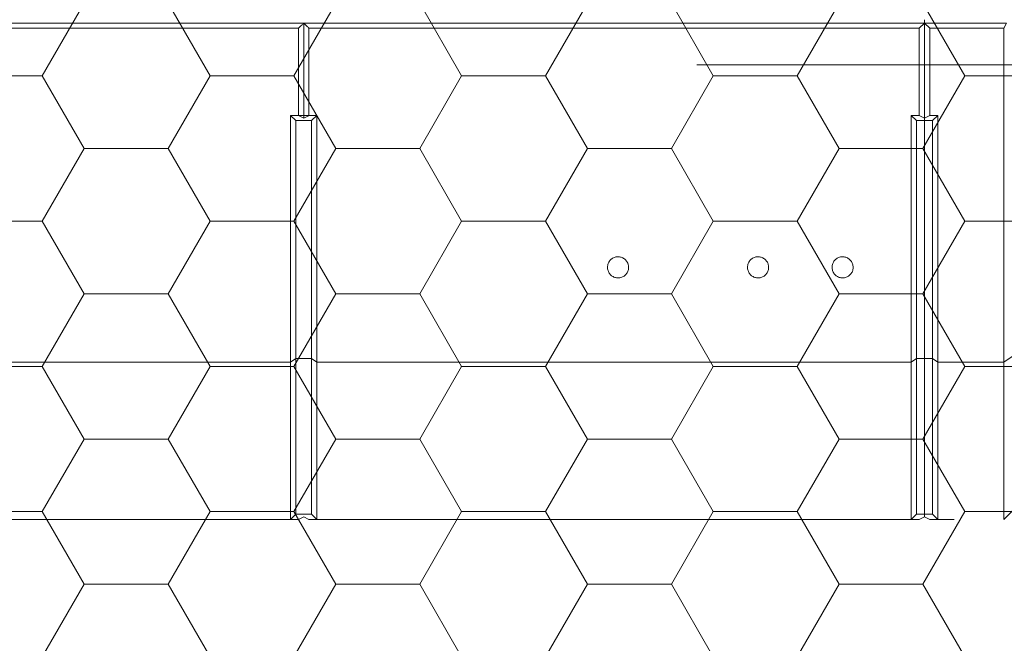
# Model space of a CAD drawing. Header units: millimetres. Extents: x 7483 to 13091, y 8111 to 13871.
# Tile 238 of 256: x 10569 to 10606, y 9245 to 9269. Entities that reach past the tile are written whole.
import ezdxf
from ezdxf import colors
from ezdxf.entities.mleader import LeaderData, LeaderLine
from ezdxf.math import Vec2, Vec3

# ---------------------------------------------------------------- set-up
doc = ezdxf.new("R2010")
doc.units = ezdxf.units.MM
for name, color, linetype, lineweight, true_color in [('_A_WYCIERACZKA', 7, 'Continuous', 5, 0xa5a5a5), ('a___wymiary', 7, 'Continuous', 5, 0x000000), ('wymiary', 7, 'Continuous', 5, 0xb2b2b2)]:
    doc.layers.add(name, color=color, linetype=linetype, lineweight=lineweight, true_color=true_color)
doc.layers.add('_A_ŚLUSARKA WYPEŁNIENIE', color=7, linetype='Continuous', true_color=0x4c4a44)
doc.layers.add('CZ-SR', color=106, linetype='Continuous', lineweight=13)
doc.layers.add('IS-went-opis', color=188, linetype='Continuous', lineweight=20)
doc.styles.add('IS', font='simplex.shx', dxfattribs={"width": 0.7})

# ---------------------------------------------------------------- blocks, each defined once
blk = doc.blocks.new('jhgjgj')
at = {"layer": 'a___wymiary'}
blk.add_line((-8303.461, -4420.286), (-8270.908, -4420.286), dxfattribs=at)
blk = doc.blocks.new('gfhgfhhf')
at = {"layer": 'a___wymiary'}
blk.add_blockref('jhgjgj', (18387.63, 9623.811), dxfattribs=at)
blk = doc.blocks.new('fgdgdgdfg')
at = {"layer": '_A_ŚLUSARKA WYPEŁNIENIE', "lineweight": 9}
h = blk.add_hatch(dxfattribs=at)
h.set_pattern_fill('HONEY', color=0, angle=180)
h.set_pattern_definition([(180, (56132.2607, -3400.6895), (-4.7625, 2.74963064), [3.175, -6.35]), (60, (56132.2607, -3400.6895), (4.76249999, 2.74963066), [3.175, -6.35]), (120, (56132.2607, -3400.6895), (-1e-08, 5.49926131), [-6.35, 3.175])])
h.paths.add_polyline_path([(5818.229, 11642.933), (5818.229, 11484.933), (6001.229, 11484.933), (6001.229, 11642.933)])
blk = doc.blocks.new('A$C68926FC6')
at = {"color": 7, "linetype": 'Continuous'}
for p, q in [((-762.01, -6), (-756.01, 0)), ((-756.01, 0), (-756.01, -59.61)), ((-737.26, 0), (-731.01, 0)), ((-731.01, -59.61), (-731.01, 0)), ((-731.01, 0), (-729.01, -2)), ((-731.01, 0), (-728.01, 0)), ((-726.01, -1), (-728.01, 0)), ((-724.01, 0), (-726.01, -1)), ((-724.01, 0), (-721.01, 0)), ((-723.01, -2), (-721.01, 0)), ((-721.01, 0), (-721.01, -59.61)), ((-721.01, 0), (-496.01, 0)), ((-496.01, -59.61), (-496.01, 0)), ((-496.01, 0), (-494.01, -2)), ((-493.01, 0), (-496.01, 0)), ((-491.01, -1), (-493.01, 0)), ((-489.01, 0), (-491.01, -1)), ((-486.01, 0), (-489.01, 0)), ((-486.01, 0), (-488.01, -2)), ((-486.01, 0), (-486.01, -59.61)), ((-486.01, 0), (-261.01, 0)), ((-729.01, -60.93), (-729.01, -2)), ((-729.01, -2), (-726.01, -2)), ((-726.01, -2), (-726.01, -1)), ((-726.01, -60.93), (-726.01, -2)), ((-723.01, -2), (-726.01, -2)), ((-723.01, -60.93), (-723.01, -2)), ((-494.01, -60.93), (-494.01, -2)), ((-494.01, -2), (-488.01, -2)), ((-488.01, -60.93), (-488.01, -2)), ((-762.01, -63.59), (-756.01, -59.61)), ((-756.01, -59.61), (-731.01, -59.61)), ((-756.01, -59.61), (-756.01, -186.01)), ((-731.01, -153), (-731.01, -59.61)), ((-731.01, -59.61), (-729.01, -60.93)), ((-723.01, -60.93), (-721.01, -59.61)), ((-721.01, -59.61), (-721.01, -153)), ((-721.01, -59.61), (-496.01, -59.61)), ((-496.01, -153), (-496.01, -59.61)), ((-496.01, -59.61), (-494.01, -60.93)), ((-486.01, -59.61), (-488.01, -60.93)), ((-486.01, -59.61), (-486.01, -153)), ((-486.01, -59.61), (-261.01, -59.61)), ((-729.01, -151.05), (-729.01, -60.93)), ((-729.01, -60.93), (-726.01, -60.93)), ((-726.01, -151.05), (-726.01, -60.93)), ((-723.01, -60.93), (-726.01, -60.93)), ((-723.01, -151.05), (-723.01, -60.93)), ((-494.01, -151.05), (-494.01, -60.93)), ((-494.01, -60.93), (-488.01, -60.93)), ((-488.01, -151.05), (-488.01, -60.93)), ((-729.01, -151.05), (-731.01, -153)), ((-729.01, -151.05), (-726.01, -151.05)), ((-728.01, -153), (-726.01, -152.02)), ((-726.01, -152.02), (-726.01, -151.05)), ((-723.01, -151.05), (-726.01, -151.05)), ((-726.01, -152.02), (-726.01, -187.97)), ((-726.01, -152.02), (-724.01, -153)), ((-721.01, -153), (-723.01, -151.05)), ((-494.01, -151.05), (-496.01, -153)), ((-494.01, -151.05), (-488.01, -151.05)), ((-486.01, -153), (-488.01, -151.05)), ((-731.01, -153), (-728.01, -153)), ((-728.01, -186.01), (-728.01, -153)), ((-721.01, -153), (-724.01, -153)), ((-724.01, -153), (-724.01, -186.01)), ((-496.01, -153), (-493.01, -153)), ((-491.01, -153.02), (-493.01, -153)), ((-489.01, -153), (-491.01, -153.02)), ((-489.01, -153), (-486.01, -153)), ((-757.01, -187.97), (-756.01, -186.01)), ((-756.01, -186.01), (-728.01, -186.01)), ((-728.01, -186.01), (-726.01, -187.97)), ((-726.01, -187.97), (-724.01, -186.01)), ((-724.01, -186.01), (-493.01, -186.01)), ((-489.01, -186.01), (-258.01, -186.01)), ((-757.01, -187.97), (-726.01, -187.97)), ((-726.01, -189.25), (-726.01, -187.97)), ((-726.01, -187.97), (-491.01, -187.97)), ((-491.01, -187.97), (-256.01, -187.97))]:
    blk.add_line(p, q, dxfattribs=at)
for points, knots in [([(-699.01, -95.5), (-698.96, -95.95), (-698.87, -96.85), (-698.18, -98.05), (-697.16, -98.96), (-695.89, -99.48), (-694.52, -99.55), (-693.21, -99.16), (-692.11, -98.36), (-691.32, -97.25), (-690.95, -95.93), (-691.04, -94.56), (-691.58, -93.3), (-692.5, -92.28), (-693.71, -91.63), (-695.06, -91.42), (-696.41, -91.67), (-697.59, -92.35), (-698.48, -93.38), (-698.94, -94.49), (-698.99, -95.22), (-699.01, -95.5)], [0, 0, 0, 0, 0.053965, 0.107935, 0.161788, 0.215428, 0.26888, 0.322249, 0.37566, 0.429225, 0.483002, 0.536965, 0.591004, 0.644963, 0.698712, 0.752212, 0.805549, 0.858887, 0.912393, 0.966144, 1, 1, 1, 1]), ([(-667.01, -95.5), (-666.96, -95.95), (-666.87, -96.85), (-666.18, -98.05), (-665.16, -98.96), (-663.89, -99.48), (-662.52, -99.55), (-661.21, -99.16), (-660.11, -98.36), (-659.32, -97.25), (-658.95, -95.93), (-659.04, -94.56), (-659.58, -93.3), (-660.5, -92.28), (-661.71, -91.63), (-663.06, -91.42), (-664.41, -91.67), (-665.59, -92.35), (-666.48, -93.38), (-666.94, -94.49), (-666.99, -95.22), (-667.01, -95.5)], [0, 0, 0, 0, 0.053965, 0.107935, 0.161788, 0.215426, 0.26888, 0.322249, 0.37566, 0.429225, 0.483002, 0.536965, 0.591004, 0.644963, 0.698712, 0.752212, 0.805549, 0.858887, 0.912393, 0.966144, 1, 1, 1, 1]), ([(-614.01, -95.5), (-613.96, -95.95), (-613.87, -96.85), (-613.18, -98.05), (-612.16, -98.96), (-610.89, -99.48), (-609.52, -99.55), (-608.21, -99.16), (-607.11, -98.36), (-606.32, -97.25), (-605.95, -95.93), (-606.04, -94.56), (-606.58, -93.3), (-607.5, -92.28), (-608.71, -91.63), (-610.06, -91.42), (-611.41, -91.67), (-612.59, -92.35), (-613.48, -93.38), (-613.94, -94.49), (-613.99, -95.22), (-614.01, -95.5)], [0, 0, 0, 0, 0.053966, 0.107934, 0.161787, 0.215427, 0.268881, 0.322249, 0.375659, 0.429224, 0.483002, 0.536965, 0.591003, 0.644963, 0.69871, 0.75221, 0.805547, 0.858888, 0.912393, 0.966145, 1, 1, 1, 1]), ([(-493.01, -153), (-492.84, -152.92), (-492.51, -152.76), (-491.84, -152.43), (-491.34, -152.19), (-491.01, -152.02)], [0, 0, 0, 0, 0.250003, 0.500005, 1, 1, 1, 1]), ([(-491.01, -152.02), (-490.67, -152.19), (-490.17, -152.43), (-489.51, -152.76), (-489.17, -152.92), (-489.01, -153)], [0, 0, 0, 0, 0.500005, 0.750002, 1, 1, 1, 1]), ([(-491.01, -153.02), (-491.01, -152.83), (-491.01, -152.5), (-491.01, -152.17), (-491.01, -152.02)], [0, 0, 0, 0, 0.559992, 1, 1, 1, 1]), ([(-493.01, -186.01), (-493.01, -180.51), (-493.01, -169.5), (-493.01, -158.5), (-493.01, -153)], [0, 0, 0, 0, 0.5, 1, 1, 1, 1]), ([(-491.01, -187.97), (-491.01, -181.45), (-491.01, -169.8), (-491.01, -158.15), (-491.01, -153.02)], [0, 0, 0, 0, 0.559971, 1, 1, 1, 1]), ([(-489.01, -186.01), (-489.01, -180.51), (-489.01, -169.5), (-489.01, -158.5), (-489.01, -153)], [0, 0, 0, 0, 0.5, 1, 1, 1, 1]), ([(-493.01, -186.01), (-492.76, -186.25), (-492.3, -186.7), (-491.63, -187.36), (-491.22, -187.77), (-491.01, -187.97)], [0, 0, 0, 0, 0.3732441, 0.6866179, 1, 1, 1, 1]), ([(-491.01, -187.97), (-490.76, -187.73), (-490.3, -187.28), (-489.63, -186.62), (-489.22, -186.21), (-489.01, -186.01)], [0, 0, 0, 0, 0.37324, 0.6866174, 1, 1, 1, 1])]:
    blk.add_open_spline(points, degree=3, knots=knots, dxfattribs=at)
blk = doc.blocks.new('c.o. ściany_2024-09-18')
at = {"xscale": 0.1, "yscale": 0.1, "zscale": 0.1, "rotation": 180}
blk.add_blockref('A$C68926FC6', (1795.934, -2201.348), dxfattribs=at)

msp = doc.modelspace()

# ---------------------------------------------------------------- block references
at = {"layer": '_A_WYCIERACZKA'}
msp.add_blockref('fgdgdgdfg', (4617.37, -2349.0217), dxfattribs=at)
at = {"layer": 'CZ-SR'}
msp.add_blockref('gfhgfhhf', (510.0352, 4063.7609), dxfattribs=at)
at = {"layer": 'wymiary'}
msp.add_blockref('c.o. ściany_2024-09-18', (8734.2884, 11451.4122), dxfattribs=at)

# ---------------------------------------------------------------- leaders
at = {"layer": 'IS-went-opis', "color": 4}
ml = msp.add_multileader_mtext('Standard', dxfattribs=at)
ml.set_content('Obniżenie 2cm na systemową\\Pwycieraczkę gumową na systemowej ramie', color=4, style='IS')
ml.set_leader_properties(linetype='Continuous', lineweight=9)
ml.build(insert=Vec2(0, 0))
ml.multileader.update_dxf_attribs({"has_dogleg": 0, "text_left_attachment_type": 6, "text_right_attachment_type": 6, "dogleg_length": 0, "arrow_head_size": 0})
ctx = ml.context
ctx.base_point, ctx.char_height, ctx.arrow_head_size, ctx.landing_gap_size, ctx.plane_origin, ctx.plane_x_axis, ctx.plane_y_axis = Vec3(10590.7891, 9326.5106), 10, 0, 2.5, Vec3(10804.1954, 9223.9637), Vec3(1, 0.0000013), Vec3(-0.0000013, 1)
ctx.left_attachment, ctx.right_attachment = 6, 6
notes = []
notes.append((ctx, [(0, (1, 1, 0), (10590.7891, 9326.5106), (1, 0.0000013), 0, [(0, [(10568.6217, 9280.1607)], 0, [])])]))
ctx.mtext.insert, ctx.mtext.text_direction, ctx.mtext.rotation, ctx.mtext.line_spacing_factor, ctx.mtext.line_spacing_style, ctx.mtext.flow_direction = Vec3(10593.289, 9340.082), Vec3(1, 0.0000013), 0.0000013, 0.96, 2, 5
for ctx, leaders in notes:
    for number, flags, end, landing, length, lines in leaders:
        leader = LeaderData()
        leader.index, (leader.has_last_leader_line, leader.has_dogleg_vector, leader.attachment_direction) = number, flags
        leader.last_leader_point, leader.dogleg_vector, leader.dogleg_length = Vec3(end), Vec3(landing), length
        for number, points, colour, breaks in lines:
            line = LeaderLine()
            line.index, line.vertices, line.color, line.breaks = number, Vec3.list(points), colors.encode_raw_color(colour), breaks
            leader.lines.append(line)
        ctx.leaders.append(leader)

doc.saveas('drawing.dxf')
